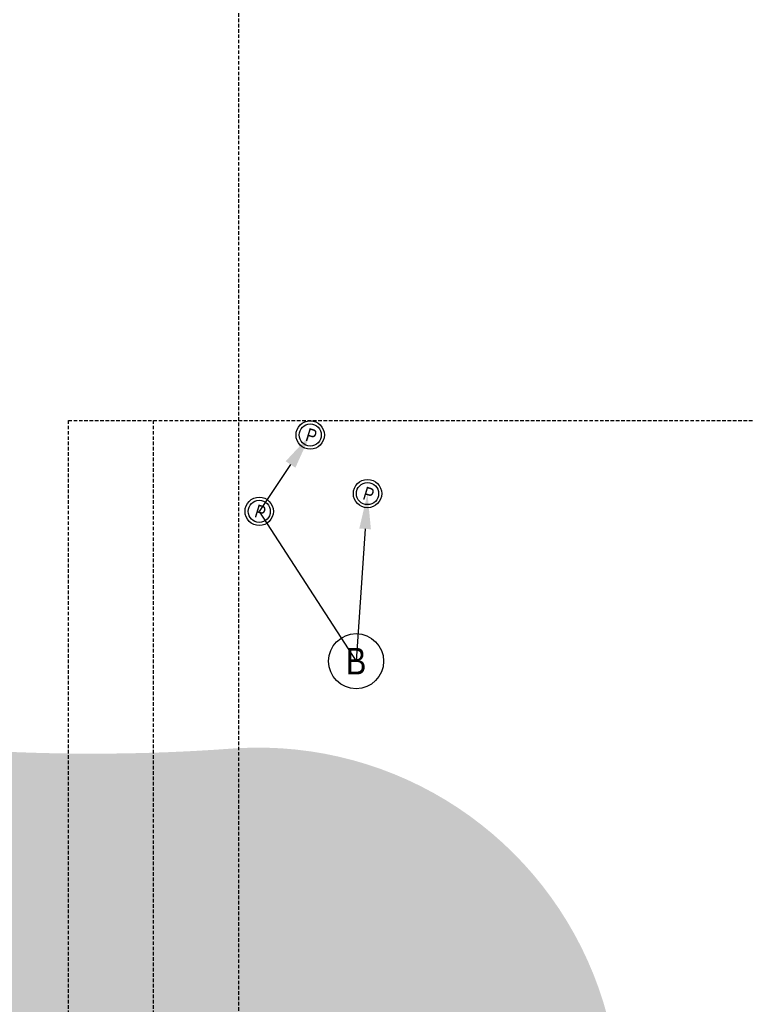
# Model space of a CAD drawing. Extents: x 1609557 to 1611883, y 574690 to 575242.
# Tile 7 of 43: x 1610022 to 1610073, y 575094 to 575163. Entities that reach past the tile are written whole.
import ezdxf
from ezdxf import colors
from ezdxf.entities.mleader import LeaderData, LeaderLine
from ezdxf.enums import TextEntityAlignment as Align
from ezdxf.math import Vec2, Vec3

# ---------------------------------------------------------------- set-up
doc = ezdxf.new("R2010")
doc.units = 0
doc.header["$MEASUREMENT"] = 0
doc.linetypes.add('HIDDEN', pattern=[0.375, 0.25, -0.125])
for name, color, linetype in [('C-SHRUB-WELL', 3, 'Continuous'), ('L-ANNO-MACH', 7, 'HIDDEN'), ('L-ANNO-MACH-OVERALL', 7, 'HIDDEN'), ('L-STON', 3, 'Continuous')]:
    doc.layers.add(name, color=color, linetype=linetype)
doc.layers.add('L-ANNO-NOTE', color=2, linetype='Continuous', lineweight=25)
doc.styles.add('RDG_Standard', font='ARIALN.TTF')
doc.styles.add('SHR', font='ARIALN.TTF', dxfattribs={"height": 0.75})
doc.styles.get("Standard").update_dxf_attribs({"font": 'arial.ttf'})

# ---------------------------------------------------------------- blocks, each defined once
blk = doc.blocks.new('viewports_Rebid')
at = {"layer": 'L-ANNO-MACH'}
blk.add_lwpolyline([(370.2274583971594, -124.6375052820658), (364.2274583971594, -124.6375052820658), (364.2274583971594, 65.36249471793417), (370.2274583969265, 65.36249471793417)], dxfattribs=at)
at = {"layer": 'L-ANNO-MACH-OVERALL'}
blk.add_lwpolyline([(50.22745839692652, 152.8701087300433), (50.22745839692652, 163.0883972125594), (370.2274583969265, 163.0883972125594), (370.2274583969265, -26.91160278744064), (136.7476553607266, -26.91160278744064)], dxfattribs=at)
blk.add_lwpolyline([(678.2274583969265, -124.6375052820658), (358.2274583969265, -124.6375052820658), (358.2274583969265, 65.36249471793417), (678.2274583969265, 65.36249471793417)], close=True, dxfattribs=at)
blk = doc.blocks.new('_SHRUBWELL')
at = {"lineweight": -2}
for radius in [0.08000000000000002, 0.0625]:
    blk.add_circle((0, 0), radius, dxfattribs=at)
at = {"lineweight": -2, "style": 'SHR'}
blk.add_text('P', height=0.07500000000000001, rotation=342.7900000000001, dxfattribs=at).set_placement((-0.004515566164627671, -0.03891056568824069), align=Align.CENTER)
blk = doc.blocks.new('KEYNOTE-CIRCLE')
at = {"layer": 'L-ANNO-NOTE', "color": 0, "transparency": 16777216}
blk.add_circle((0, 0), 0.09710618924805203, dxfattribs=at)
at = {"layer": 'L-ANNO-NOTE', "color": 0, "transparency": 16777216, "style": 'RDG_Standard'}
blk.add_attdef('#', text='', height=0.09375, dxfattribs=at).set_placement((0, 0), align=Align.MIDDLE_CENTER)

msp = doc.modelspace()

# ---------------------------------------------------------------- hatches: boundary and pattern name
at = {"layer": 'L-STON'}
h = msp.add_hatch(dxfattribs=at)
h.set_pattern_fill('GRASS', color=256, scale=2)
h.set_pattern_definition([(90, (0, 0), (-1.414213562, 1.414213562), [0.375, -2.453427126]), (45, (0, 0), (-1.414213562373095, 1.414213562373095), [0.375, -1.625]), (135, (0, 0), (-1.414213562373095, -1.414213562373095), [0.375, -1.625])])
edge = h.paths.add_edge_path()
edge.add_line((1609862.714228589, 575104.3460039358), (1609865.395497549, 575104.8846282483))
edge.add_line((1609865.395497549, 575104.8846282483), (1609867.642064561, 575107.5269242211))
edge.add_line((1609867.642064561, 575107.5269242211), (1609867.919656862, 575109.5219423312))
edge.add_line((1609867.919656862, 575109.5219423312), (1609870.497038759, 575113.5200160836))
edge.add_line((1609870.497038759, 575113.5200160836), (1609873.166516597, 575113.5200160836))
edge.add_line((1609873.166516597, 575113.5200160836), (1609875.42665015, 575114.5108556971))
edge.add_line((1609875.42665015, 575114.5108556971), (1609876.338478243, 575116.8624324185))
edge.add_line((1609876.338478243, 575116.8624324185), (1609875.903566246, 575121.0190336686))
edge.add_line((1609875.903566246, 575121.0190336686), (1609877.000629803, 575123.3971171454))
edge.add_line((1609877.000629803, 575123.3971171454), (1609877.073289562, 575123.9201005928))
edge.add_arc((1609907.813563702, 575185.1568305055), 68.51935160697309, 243.3437706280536, 284.7621317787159)
edge.add_arc((1609956.74638323, 575113.6583205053), 31.90698665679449, 170.5461095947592, 365.9405861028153)
edge.add_arc((1610026.776919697, 575246.4152299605), 134.999999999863, 253.5208797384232, 274.310014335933)
edge.add_arc((1610038.468693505, 575086.3676616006), 25.47630552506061, -54.59372672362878, 93.47932790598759, ccw=False)
edge.add_line((1610053.228911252, 575065.6028327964), (1610002.059122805, 575079.4966053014))
edge.add_line((1610002.059122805, 575079.4966053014), (1610001.079909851, 575081.2404923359))
edge.add_arc((1609960.31775861, 575153.8340856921), 83.25492640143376, 230.295247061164, 299.31471975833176, ccw=False)
edge.add_line((1609907.131877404, 575089.7821941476), (1609905.854214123, 575088.2435010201))
edge.add_line((1609905.854214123, 575088.2435010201), (1609898.668434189, 575075.2961163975))
edge.add_arc((1609962.138933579, 575190.6264016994), 131.6418588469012, 220.9513259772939, 241.1743931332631, ccw=False)

# ---------------------------------------------------------------- block references
at = {"layer": 'C-SHRUB-WELL', "xscale": 12.50000000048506, "yscale": 12.50000000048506, "zscale": 1.041666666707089}
for p in [(1610042.134398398, 575133.8964862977), (1610046.17642116, 575129.7647057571), (1610038.53771521, 575128.5080243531)]:
    msp.add_blockref('_SHRUBWELL', p, dxfattribs=at)
at = {"layer": 'L-ANNO-MACH'}
msp.add_blockref('viewports_Rebid', (1609666.84857738, 575069.5637974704), dxfattribs=at)

# ---------------------------------------------------------------- leaders
at = {"layer": 'L-ANNO-NOTE'}
ml = msp.add_multileader_block('Standard', dxfattribs=at)
ml.set_content('KEYNOTE-CIRCLE', color=256, scale=20)
ml.set_attribute('#', 'B', width=0)
ml.set_leader_properties()
ml.build(insert=Vec2(0, 0))
ml.multileader.update_dxf_attribs({"has_dogleg": 0, "text_right_attachment_type": 3, "dogleg_length": 0.36, "arrow_head_size": 2.5, "scale": 10, "block_connection_type": 1})
ctx = ml.context
ctx.base_point, ctx.scale, ctx.char_height, ctx.arrow_head_size, ctx.landing_gap_size, ctx.plane_origin = Vec3(1610045.373216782, 575117.941242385), 10, 1.875, 2.5, 1.8, Vec3(1610046.159212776, 575113.3765647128)
ctx.right_attachment, ctx.attachment_type = 3, 1
notes = []
notes.append((ctx, [(0, (1, 1, 0), (1610041.773216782, 575117.941242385), (1, 0), 3.6, [(3, [(1610046.17642116, 575129.7647057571)], 0, []), (2, [(1610042.134398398, 575133.8964862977), (1610038.53771521, 575128.5080243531)], 0, [])])]))
ctx.block.insert = Vec3(1610045.373216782, 575117.941242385)
for ctx, leaders in notes:
    for number, flags, end, landing, length, lines in leaders:
        leader = LeaderData()
        leader.index, (leader.has_last_leader_line, leader.has_dogleg_vector, leader.attachment_direction) = number, flags
        leader.last_leader_point, leader.dogleg_vector, leader.dogleg_length = Vec3(end), Vec3(landing), length
        for number, points, colour, breaks in lines:
            line = LeaderLine()
            line.index, line.vertices, line.color, line.breaks = number, Vec3.list(points), colors.encode_raw_color(colour), breaks
            leader.lines.append(line)
        ctx.leaders.append(leader)

doc.saveas('drawing.dxf')
